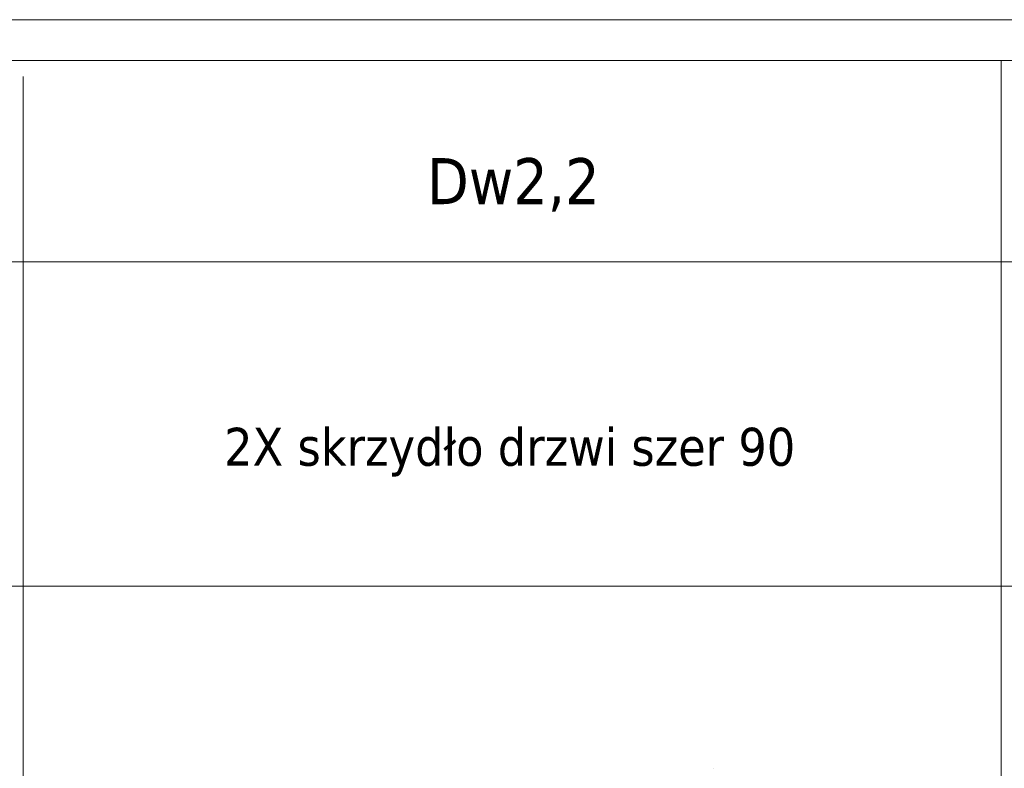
# Model space of a CAD drawing. Header units: millimetres. Extents: x 23192 to 149900, y -396339 to -79279.
# Tile 56 of 136: x 68975 to 69338, y -210436 to -210159. Entities that reach past the tile are written whole.
import ezdxf

# ---------------------------------------------------------------- set-up
doc = ezdxf.new("R2010")
doc.units = ezdxf.units.MM
doc.layers.add('0_LEGENDA', color=7, linetype='Continuous', lineweight=13)
doc.layers.add('Drzwi KRAWĘDZIE', color=7, linetype='Continuous', lineweight=20)
doc.styles.add('ARIAL', font='tahoma.ttf')

msp = doc.modelspace()

# ---------------------------------------------------------------- linework, layer by layer
at = {"layer": '0_LEGENDA', "linetype": 'ByBlock', "ltscale": 5}
for p, q in [((69337.272, -211346.755), (69337.272, -210174.457)), ((68976.369, -211352.721), (68976.369, -210180.423)), ((67487.721, -210248.82), (76925.659, -210248.814)), ((67487.721, -210368.468), (76925.547, -210368.463))]:
    msp.add_line(p, q, dxfattribs=at)
at = {"layer": '0_LEGENDA'}
for points in [[(76925.743, -210159.522), (67472.722, -210159.421), (67475.781, -212469.617), (76943.365, -212469.693)], [(76929.162, -212454.649), (67490.781, -212454.652), (67487.721, -210174.456), (76925.729, -210174.459)]]:
    msp.add_lwpolyline(points, dxfattribs=at)
at = {"layer": 'Drzwi KRAWĘDZIE'}
msp.add_line((69231.164, -210435.684), (69231.147, -210435.684), dxfattribs=at)

# ---------------------------------------------------------------- texts
at = {"layer": '0_LEGENDA', "linetype": 'ByBlock', "ltscale": 5, "width": 360, "attachment_point": 1, "style": 'ARIAL'}
for s, insert, char_height in [('\\pxqc;Dw2,2', (68977.252, -210210.504), 17), ('\\pxi5.23357;2X skrzydło drzwi szer 90', (68977.252, -210310.019), 14)]:
    msp.add_mtext(s, dxfattribs=dict(at, insert=insert, char_height=char_height))

doc.saveas('drawing.dxf')
